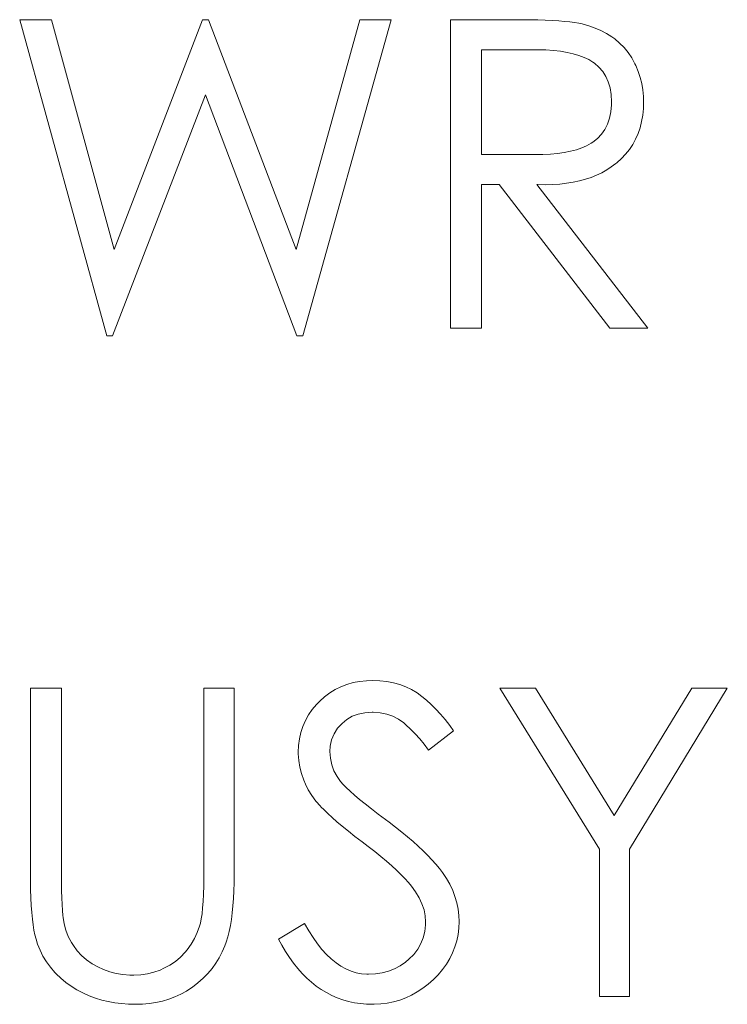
# Model space of a CAD drawing. Extents: x 0 to 576, y 0 to 389.
# Tile 28 of 33: x 202.89 to 205.54, y 265.57 to 269.25. Entities that reach past the tile are written whole.
import ezdxf

# ---------------------------------------------------------------- set-up
doc = ezdxf.new("R2010")
doc.units = 0
doc.header["$LTSCALE"] = 23.1
doc.header["$MEASUREMENT"] = 0
doc.layers.get('0').update_dxf_attribs({"linetype": 'CONTINUOUS'})

msp = doc.modelspace()

# ---------------------------------------------------------------- linework, layer by layer
at = {"lineweight": 5}
for p, q in [((203.0084, 269.2545), (202.8895, 269.2545)), ((202.8895, 269.2545), (203.2154, 268.0723)), ((203.2427, 268.3952), (203.0084, 269.2545)), ((203.5733, 269.2545), (203.2427, 268.3952)), ((203.5957, 269.2545), (203.5733, 269.2545)), ((203.923, 268.3952), (203.5957, 269.2545)), ((204.1622, 269.2545), (203.923, 268.3952)), ((203.9487, 268.0723), (204.2794, 269.2545)), ((204.2794, 269.2545), (204.1622, 269.2545)), ((204.5009, 269.2545), (204.5009, 268.1012)), ((204.7647, 269.2545), (204.5009, 269.2545)), ((204.7969, 269.2541), (204.7647, 269.2545)), ((204.8271, 269.2534), (204.7969, 269.2541)), ((204.8553, 269.2525), (204.8271, 269.2534)), ((204.8814, 269.2512), (204.8553, 269.2525)), ((204.9054, 269.2498), (204.8814, 269.2512)), ((204.9273, 269.248), (204.9054, 269.2498)), ((204.9474, 269.246), (204.9273, 269.248)), ((204.9651, 269.2436), (204.9474, 269.246)), ((204.9811, 269.2411), (204.9651, 269.2436)), ((204.9935, 269.2385), (204.9811, 269.2411)), ((205.0182, 269.2315), (204.9935, 269.2385)), ((205.0415, 269.2232), (205.0182, 269.2315)), ((205.0636, 269.2136), (205.0415, 269.2232)), ((205.0846, 269.2027), (205.0636, 269.2136)), ((205.1041, 269.1904), (205.0846, 269.2027)), ((205.1155, 269.1823), (205.1041, 269.1904)), ((205.1334, 269.1671), (205.1155, 269.1823)), ((205.1499, 269.1501), (205.1334, 269.1671)), ((204.6163, 268.7502), (204.6163, 269.1421)), ((204.6163, 269.1421), (204.828, 269.1421)), ((204.828, 269.1421), (204.8578, 269.1412)), ((204.8578, 269.1412), (204.8859, 269.1394)), ((204.8859, 269.1394), (204.9123, 269.1363)), ((204.9123, 269.1363), (204.9369, 269.1323)), ((204.9369, 269.1323), (204.9599, 269.1271)), ((204.9599, 269.1271), (204.9809, 269.1208)), ((204.9809, 269.1208), (205.0002, 269.1135)), ((205.1649, 269.1316), (205.1499, 269.1501)), ((205.1785, 269.1115), (205.1649, 269.1316)), ((205.0002, 269.1135), (205.0178, 269.105)), ((205.0178, 269.105), (205.0335, 269.0956)), ((205.0335, 269.0956), (205.0391, 269.0916)), ((205.0391, 269.0916), (205.056, 269.0772)), ((205.1906, 269.09), (205.1785, 269.1115)), ((205.194, 269.0828), (205.1906, 269.09)), ((205.056, 269.0772), (205.0703, 269.0607)), ((205.0703, 269.0607), (205.0818, 269.0422)), ((205.2032, 269.0612), (205.194, 269.0828)), ((205.2107, 269.0388), (205.2032, 269.0612)), ((205.0818, 269.0422), (205.0909, 269.0218)), ((205.0909, 269.0218), (205.0974, 268.9992)), ((205.2163, 269.0158), (205.2107, 269.0388)), ((205.2202, 268.9919), (205.2163, 269.0158)), ((203.2362, 268.0723), (203.5845, 268.9735)), ((203.5845, 268.9735), (203.9263, 268.0723)), ((205.0974, 268.9992), (205.1014, 268.9744)), ((205.1014, 268.9744), (205.1026, 268.9478)), ((205.2224, 268.9673), (205.2202, 268.9919)), ((205.1025, 268.936), (205.1001, 268.9098)), ((205.1026, 268.9478), (205.1025, 268.936)), ((205.2221, 268.9219), (205.223, 268.9478)), ((205.223, 268.9478), (205.2224, 268.9673)), ((205.1001, 268.9098), (205.0952, 268.8857)), ((205.2197, 268.897), (205.2221, 268.9219)), ((205.088, 268.8637), (205.078, 268.8438)), ((205.0952, 268.8857), (205.088, 268.8637)), ((205.2098, 268.8505), (205.2155, 268.8733)), ((205.2155, 268.8733), (205.2197, 268.897)), ((205.0657, 268.826), (205.0509, 268.8103)), ((205.078, 268.8438), (205.0657, 268.826)), ((205.1931, 268.8079), (205.2022, 268.8286)), ((205.2022, 268.8286), (205.2098, 268.8505)), ((205.0265, 268.7922), (205.0098, 268.783)), ((205.0335, 268.7967), (205.0265, 268.7922)), ((205.0509, 268.8103), (205.0335, 268.7967)), ((205.1823, 268.7882), (205.1931, 268.8079)), ((204.9013, 268.7542), (204.8743, 268.7517)), ((204.9264, 268.7576), (204.9013, 268.7542)), ((204.9498, 268.7623), (204.9264, 268.7576)), ((204.9717, 268.7681), (204.9498, 268.7623)), ((204.9916, 268.775), (204.9717, 268.7681)), ((205.0098, 268.783), (204.9916, 268.775)), ((205.1557, 268.7519), (205.1698, 268.7694)), ((205.1698, 268.7694), (205.1823, 268.7882)), ((204.8153, 268.7502), (204.6163, 268.7502)), ((204.8457, 268.7504), (204.8153, 268.7502)), ((204.8743, 268.7517), (204.8457, 268.7504)), ((205.1023, 268.7041), (205.1187, 268.7164)), ((205.1187, 268.7164), (205.1224, 268.7195)), ((205.1224, 268.7195), (205.1399, 268.7352)), ((205.1399, 268.7352), (205.1557, 268.7519)), ((205.0471, 268.6731), (205.0665, 268.6824)), ((205.0665, 268.6824), (205.0849, 268.6927)), ((205.0849, 268.6927), (205.1023, 268.7041)), ((204.9096, 268.6399), (204.9351, 268.6428)), ((204.9351, 268.6428), (204.9595, 268.6467)), ((204.9595, 268.6467), (204.9829, 268.6518)), ((204.9829, 268.6518), (205.0053, 268.6578)), ((205.0053, 268.6578), (205.0267, 268.6648)), ((205.0267, 268.6648), (205.0471, 268.6731)), ((204.6163, 268.1012), (204.6163, 268.6377)), ((204.6163, 268.6377), (204.6822, 268.6377)), ((204.6822, 268.6377), (205.0961, 268.1012)), ((204.8233, 268.6377), (204.8273, 268.6377)), ((205.2391, 268.1012), (204.8233, 268.6377)), ((204.8273, 268.6377), (204.8559, 268.6373)), ((204.8559, 268.6373), (204.8832, 268.638)), ((204.8832, 268.638), (204.9096, 268.6399)), ((204.5009, 268.1012), (204.6163, 268.1012)), ((205.0961, 268.1012), (205.2391, 268.1012)), ((203.2154, 268.0723), (203.2362, 268.0723)), ((203.9263, 268.0723), (203.9487, 268.0723)), ((204.113, 266.7686), (204.0906, 266.7601)), ((204.1365, 266.7753), (204.113, 266.7686)), ((204.1609, 266.78), (204.1365, 266.7753)), ((204.1865, 266.7827), (204.1609, 266.78)), ((204.2104, 266.7834), (204.1865, 266.7827)), ((204.2371, 266.7825), (204.2104, 266.7834)), ((204.2627, 266.7796), (204.2371, 266.7825)), ((204.2872, 266.7749), (204.2627, 266.7796)), ((204.3109, 266.7683), (204.2872, 266.7749)), ((204.3334, 266.7597), (204.3109, 266.7683)), ((202.9298, 266.7546), (202.9298, 266.059)), ((203.0455, 266.7546), (202.9298, 266.7546)), ((203.0455, 266.0268), (203.0455, 266.7546)), ((203.5783, 266.7546), (203.5783, 266.059)), ((203.6922, 266.7546), (203.5783, 266.7546)), ((203.6922, 266.059), (203.6922, 266.7546)), ((204.0489, 266.7372), (204.0298, 266.7228)), ((204.0692, 266.7497), (204.0489, 266.7372)), ((204.0906, 266.7601), (204.0692, 266.7497)), ((204.3552, 266.7493), (204.3334, 266.7597)), ((204.3759, 266.737), (204.3552, 266.7493)), ((204.3937, 266.7239), (204.3759, 266.737)), ((204.8186, 266.7546), (204.6856, 266.7546)), ((204.6856, 266.7546), (205.0578, 266.1522)), ((205.1124, 266.279), (204.8186, 266.7546)), ((205.4028, 266.7546), (205.1124, 266.279)), ((205.1702, 266.1522), (205.5361, 266.7546)), ((205.5361, 266.7546), (205.4028, 266.7546)), ((203.9996, 266.6941), (203.9835, 266.6748)), ((204.0116, 266.7065), (203.9996, 266.6941)), ((204.0298, 266.7228), (204.0116, 266.7065)), ((204.4115, 266.7095), (204.3937, 266.7239)), ((204.4289, 266.6936), (204.4115, 266.7095)), ((204.4464, 266.6761), (204.4289, 266.6936)), ((203.9697, 266.6547), (203.9579, 266.6337)), ((203.9835, 266.6748), (203.9697, 266.6547)), ((204.1336, 266.6496), (204.156, 266.6579)), ((204.156, 266.6579), (204.1806, 266.6629)), ((204.1806, 266.6629), (204.2072, 266.6646)), ((204.2072, 266.6646), (204.2119, 266.6646)), ((204.2119, 266.6646), (204.2381, 266.6625)), ((204.2381, 266.6625), (204.2627, 266.6576)), ((204.2627, 266.6576), (204.2855, 266.6494)), ((204.4636, 266.6574), (204.4464, 266.6761)), ((204.4809, 266.6371), (204.4636, 266.6574)), ((203.9579, 266.6337), (203.9483, 266.6119)), ((204.0781, 266.6045), (204.095, 266.6229)), ((204.095, 266.6229), (204.1132, 266.6378)), ((204.1132, 266.6378), (204.1336, 266.6496)), ((204.2855, 266.6494), (204.3065, 266.6384)), ((204.3065, 266.6384), (204.326, 266.6244)), ((204.326, 266.6244), (204.3342, 266.6174)), ((204.3342, 266.6174), (204.3516, 266.6015)), ((204.4977, 266.6153), (204.4809, 266.6371)), ((203.9409, 266.5889), (203.9356, 266.5653)), ((203.9483, 266.6119), (203.9409, 266.5889)), ((204.0561, 266.562), (204.0652, 266.5842)), ((204.0652, 266.5842), (204.0781, 266.6045)), ((204.3516, 266.6015), (204.3689, 266.584)), ((204.3689, 266.584), (204.3857, 266.5651)), ((204.4191, 266.5232), (204.5121, 266.5956)), ((204.5121, 266.5956), (204.4977, 266.6153)), ((203.9356, 266.5653), (203.9323, 266.5408)), ((204.0512, 266.5381), (204.0561, 266.562)), ((204.3857, 266.5651), (204.4026, 266.545)), ((204.4026, 266.545), (204.4191, 266.5232)), ((203.9323, 266.5408), (203.9312, 266.5152)), ((203.9312, 266.5152), (203.9314, 266.5086)), ((203.9314, 266.5086), (203.9331, 266.4839)), ((204.05, 266.5184), (204.0512, 266.5381)), ((204.0516, 266.4925), (204.05, 266.5184)), ((203.9331, 266.4839), (203.9371, 266.4593)), ((204.0567, 266.4682), (204.0516, 266.4925)), ((203.9371, 266.4593), (203.9435, 266.435)), ((203.9435, 266.435), (203.9521, 266.4108)), ((204.0648, 266.4455), (204.0567, 266.4682)), ((204.0764, 266.4242), (204.0648, 266.4455)), ((203.9521, 266.4108), (203.9581, 266.3958)), ((203.9581, 266.3958), (203.9689, 266.374)), ((204.09, 266.406), (204.0764, 266.4242)), ((204.0995, 266.395), (204.09, 266.406)), ((203.9689, 266.374), (203.982, 266.3528)), ((204.1111, 266.3829), (204.0995, 266.395)), ((204.1253, 266.3696), (204.1111, 266.3829)), ((204.1416, 266.3549), (204.1253, 266.3696)), ((203.982, 266.3528), (203.9972, 266.3325)), ((203.9972, 266.3325), (204.0146, 266.3128)), ((204.1604, 266.3389), (204.1416, 266.3549)), ((204.1814, 266.3219), (204.1604, 266.3389)), ((204.2049, 266.3033), (204.1814, 266.3219)), ((204.0146, 266.3128), (204.0161, 266.3113)), ((204.0161, 266.3113), (204.0277, 266.2991)), ((204.0277, 266.2991), (204.0415, 266.2857)), ((204.0415, 266.2857), (204.0576, 266.2709)), ((204.2307, 266.2836), (204.2049, 266.3033)), ((204.0576, 266.2709), (204.0758, 266.2552)), ((204.0758, 266.2552), (204.0961, 266.2381)), ((204.2714, 266.2535), (204.2307, 266.2836)), ((204.2955, 266.2349), (204.2714, 266.2535)), ((204.0961, 266.2381), (204.1187, 266.2197)), ((204.1187, 266.2197), (204.1435, 266.2002)), ((204.3184, 266.2167), (204.2955, 266.2349)), ((204.3402, 266.1989), (204.3184, 266.2167)), ((204.1435, 266.2002), (204.1704, 266.1795)), ((204.1704, 266.1795), (204.1928, 266.1627)), ((204.3609, 266.1811), (204.3402, 266.1989)), ((204.3802, 266.1636), (204.3609, 266.1811)), ((204.1928, 266.1627), (204.2172, 266.1435)), ((204.2172, 266.1435), (204.2402, 266.1251)), ((204.3984, 266.1464), (204.3802, 266.1636)), ((204.4155, 266.1295), (204.3984, 266.1464)), ((205.0578, 266.1522), (205.0578, 265.6012)), ((205.1702, 265.6012), (205.1702, 266.1522)), ((204.2402, 266.1251), (204.2614, 266.1075)), ((204.2614, 266.1075), (204.2809, 266.0903)), ((204.4312, 266.1126), (204.4155, 266.1295)), ((204.4458, 266.0961), (204.4312, 266.1126)), ((204.2809, 266.0903), (204.2991, 266.0738)), ((204.2991, 266.0738), (204.3154, 266.0578)), ((204.4593, 266.08), (204.4458, 266.0961)), ((204.4705, 266.0654), (204.4593, 266.08)), ((204.4852, 266.0434), (204.4705, 266.0654)), ((202.9298, 266.059), (202.9304, 266.0017)), ((203.5781, 266.0487), (203.5777, 266.0154)), ((203.5783, 266.059), (203.5781, 266.0487)), ((203.6909, 265.997), (203.6918, 266.0273)), ((203.6918, 266.0273), (203.6922, 266.059)), ((204.3154, 266.0578), (204.3302, 266.0427)), ((204.3302, 266.0427), (204.3435, 266.0281)), ((204.3435, 266.0281), (204.3548, 266.0141)), ((204.4981, 266.0211), (204.4852, 266.0434)), ((202.9304, 266.0017), (202.9314, 265.9708)), ((203.046, 265.9972), (203.0455, 266.0268)), ((203.0468, 265.9701), (203.046, 265.9972)), ((203.5777, 266.0154), (203.5769, 265.9849)), ((203.6893, 265.9682), (203.6909, 265.997)), ((204.3548, 266.0141), (204.3698, 265.9936)), ((204.3698, 265.9936), (204.3835, 265.9708)), ((204.5089, 265.9983), (204.4981, 266.0211)), ((204.5176, 265.9754), (204.5089, 265.9983)), ((202.9314, 265.9708), (202.9329, 265.942)), ((203.0479, 265.9456), (203.0468, 265.9701)), ((203.5756, 265.9574), (203.5737, 265.9326)), ((203.5769, 265.9849), (203.5756, 265.9574)), ((203.6873, 265.9407), (203.6893, 265.9682)), ((204.3835, 265.9708), (204.3941, 265.9483)), ((204.5245, 265.9521), (204.5176, 265.9754)), ((202.9329, 265.942), (202.9348, 265.9155)), ((203.0493, 265.9237), (203.0479, 265.9456)), ((203.051, 265.9043), (203.0493, 265.9237)), ((203.5737, 265.9326), (203.5714, 265.9108)), ((203.6846, 265.9146), (203.6873, 265.9407)), ((204.3941, 265.9483), (204.4018, 265.9257)), ((204.4018, 265.9257), (204.4064, 265.9032)), ((204.5294, 265.9284), (204.5245, 265.9521)), ((204.5322, 265.9045), (204.5294, 265.9284)), ((202.9348, 265.9155), (202.937, 265.8912)), ((202.937, 265.8912), (202.9397, 265.8693)), ((203.0517, 265.8967), (203.051, 265.9043)), ((203.0553, 265.8729), (203.0517, 265.8967)), ((203.5686, 265.892), (203.5654, 265.8759)), ((203.5714, 265.9108), (203.5686, 265.892)), ((203.6774, 265.8666), (203.6812, 265.8899)), ((203.6812, 265.8899), (203.6846, 265.9146)), ((204.4064, 265.9032), (204.4079, 265.8808)), ((204.4079, 265.8808), (204.4075, 265.8694)), ((204.5321, 265.8575), (204.533, 265.8823)), ((204.533, 265.8823), (204.5322, 265.9045)), ((202.9397, 265.8693), (202.9429, 265.8495)), ((202.9429, 265.8495), (202.9465, 265.8319)), ((203.0618, 265.8492), (203.0553, 265.8729)), ((203.0711, 265.826), (203.0618, 265.8492)), ((203.5622, 265.8647), (203.5536, 265.841)), ((203.5654, 265.8759), (203.5622, 265.8647)), ((203.6677, 265.8243), (203.6729, 265.8448)), ((203.6729, 265.8448), (203.6774, 265.8666)), ((203.9553, 265.8744), (203.8575, 265.8166)), ((203.971, 265.8469), (203.9553, 265.8744)), ((203.9869, 265.8217), (203.971, 265.8469)), ((204.4047, 265.8448), (204.3988, 265.8213)), ((204.4075, 265.8694), (204.4047, 265.8448)), ((204.5292, 265.8332), (204.5321, 265.8575)), ((202.9465, 265.8319), (202.9507, 265.8166)), ((202.9507, 265.8166), (202.9566, 265.7978)), ((203.0832, 265.8035), (203.0711, 265.826)), ((203.543, 265.8185), (203.5303, 265.797)), ((203.5536, 265.841), (203.543, 265.8185)), ((203.6619, 265.8052), (203.6677, 265.8243)), ((203.8575, 265.8166), (203.8696, 265.794)), ((204.0032, 265.7986), (203.9869, 265.8217)), ((204.3988, 265.8213), (204.3901, 265.7993)), ((204.5175, 265.787), (204.5243, 265.8097)), ((204.5243, 265.8097), (204.5292, 265.8332)), ((202.9566, 265.7978), (202.9657, 265.7749)), ((202.9657, 265.7749), (202.9767, 265.7529)), ((203.0904, 265.7925), (203.0832, 265.8035)), ((203.1044, 265.7726), (203.0904, 265.7925)), ((203.1207, 265.7546), (203.1044, 265.7726)), ((203.5155, 265.7764), (203.508, 265.7671)), ((203.5303, 265.797), (203.5155, 265.7764)), ((203.6473, 265.7682), (203.6567, 265.7908)), ((203.6567, 265.7908), (203.6619, 265.8052)), ((203.8696, 265.794), (203.8838, 265.7699)), ((203.8838, 265.7699), (203.8986, 265.7474)), ((204.0201, 265.7775), (204.0032, 265.7986)), ((204.0372, 265.7587), (204.0201, 265.7775)), ((204.3781, 265.7785), (204.3632, 265.7591)), ((204.3901, 265.7993), (204.3781, 265.7785)), ((204.5087, 265.7648), (204.5175, 265.787)), ((202.9767, 265.7529), (202.9897, 265.7315)), ((203.1393, 265.7383), (203.1207, 265.7546)), ((203.1601, 265.7241), (203.1393, 265.7383)), ((203.4717, 265.733), (203.4511, 265.7191)), ((203.4907, 265.7491), (203.4717, 265.733)), ((203.508, 265.7671), (203.4907, 265.7491)), ((203.6234, 265.726), (203.6361, 265.7466)), ((203.6361, 265.7466), (203.6473, 265.7682)), ((203.8986, 265.7474), (203.914, 265.7261)), ((204.0548, 265.7419), (204.0372, 265.7587)), ((204.0726, 265.7275), (204.0548, 265.7419)), ((204.3454, 265.7409), (204.3325, 265.7301)), ((204.3632, 265.7591), (204.3454, 265.7409)), ((204.4852, 265.7225), (204.4979, 265.7434)), ((204.4979, 265.7434), (204.5087, 265.7648)), ((202.9897, 265.7315), (203.0045, 265.711)), ((203.0045, 265.711), (203.0214, 265.6913)), ((203.1817, 265.7121), (203.1601, 265.7241)), ((203.2035, 265.7021), (203.1817, 265.7121)), ((203.2265, 265.6941), (203.2035, 265.7021)), ((203.4145, 265.7006), (203.3914, 265.6922)), ((203.4289, 265.7072), (203.4145, 265.7006)), ((203.4511, 265.7191), (203.4289, 265.7072)), ((203.5931, 265.6875), (203.6092, 265.7062)), ((203.6092, 265.7062), (203.6234, 265.726)), ((203.914, 265.7261), (203.9297, 265.7064)), ((203.9297, 265.7064), (203.9462, 265.6879)), ((204.091, 265.715), (204.0726, 265.7275)), ((204.1096, 265.7047), (204.091, 265.715)), ((204.1287, 265.6966), (204.1096, 265.7047)), ((204.148, 265.6905), (204.1287, 265.6966)), ((204.2686, 265.6962), (204.2451, 265.6898)), ((204.291, 265.7049), (204.2686, 265.6962)), ((204.3122, 265.7163), (204.291, 265.7049)), ((204.3325, 265.7301), (204.3122, 265.7163)), ((204.4541, 265.6831), (204.4706, 265.7025)), ((204.4706, 265.7025), (204.4852, 265.7225)), ((203.0214, 265.6913), (203.0254, 265.6869)), ((203.0254, 265.6869), (203.0428, 265.6699)), ((203.0428, 265.6699), (203.0616, 265.6541)), ((203.2504, 265.688), (203.2265, 265.6941)), ((203.2752, 265.6841), (203.2504, 265.688)), ((203.3012, 265.6818), (203.2752, 265.6841)), ((203.3165, 265.6816), (203.3012, 265.6818)), ((203.3425, 265.6827), (203.3165, 265.6816)), ((203.3673, 265.6863), (203.3425, 265.6827)), ((203.3914, 265.6922), (203.3673, 265.6863)), ((203.5563, 265.6526), (203.5756, 265.6697)), ((203.5756, 265.6697), (203.5931, 265.6875)), ((203.9462, 265.6879), (203.9632, 265.6708)), ((203.9632, 265.6708), (203.9807, 265.6551)), ((204.1679, 265.6865), (204.148, 265.6905)), ((204.188, 265.6848), (204.1679, 265.6865)), ((204.1945, 265.6848), (204.188, 265.6848)), ((204.2203, 265.686), (204.1945, 265.6848)), ((204.2451, 265.6898), (204.2203, 265.686)), ((204.4172, 265.6481), (204.4367, 265.6655)), ((204.4367, 265.6655), (204.4541, 265.6831)), ((203.0616, 265.6541), (203.0815, 265.6397)), ((203.0815, 265.6397), (203.1029, 265.6266)), ((203.1029, 265.6266), (203.1256, 265.6149)), ((203.5129, 265.6217), (203.5332, 265.635)), ((203.5332, 265.635), (203.5356, 265.6367)), ((203.5356, 265.6367), (203.5563, 265.6526)), ((203.9807, 265.6551), (203.9989, 265.6407)), ((203.9989, 265.6407), (204.0174, 265.6278)), ((204.0174, 265.6278), (204.0368, 265.616)), ((204.3764, 265.6187), (204.3971, 265.6325)), ((204.3971, 265.6325), (204.4172, 265.6481)), ((203.1256, 265.6149), (203.1497, 265.6045)), ((203.1497, 265.6045), (203.1734, 265.5956)), ((203.1734, 265.5956), (203.1965, 265.5884)), ((203.1965, 265.5884), (203.2202, 265.5827)), ((203.4234, 265.5846), (203.4469, 265.5916)), ((203.4469, 265.5916), (203.4697, 265.6001)), ((203.4697, 265.6001), (203.4917, 265.6101)), ((203.4917, 265.6101), (203.5129, 265.6217)), ((204.0368, 265.616), (204.0565, 265.6058)), ((204.0565, 265.6058), (204.0768, 265.5969)), ((204.0768, 265.5969), (204.0976, 265.5895)), ((204.0976, 265.5895), (204.119, 265.5832)), ((204.2877, 265.5815), (204.3109, 265.588)), ((204.3109, 265.588), (204.3332, 265.5965)), ((204.3332, 265.5965), (204.3552, 265.6067)), ((204.3552, 265.6067), (204.3764, 265.6187)), ((205.0578, 265.6012), (205.1702, 265.6012)), ((203.2202, 265.5827), (203.2449, 265.5781)), ((203.2449, 265.5781), (203.2701, 265.5749)), ((203.2701, 265.5749), (203.2962, 265.573)), ((203.2962, 265.573), (203.323, 265.5724)), ((203.323, 265.5724), (203.3485, 265.573)), ((203.3485, 265.573), (203.3743, 265.5753)), ((203.3743, 265.5753), (203.3993, 265.5793)), ((203.3993, 265.5793), (203.4234, 265.5846)), ((204.119, 265.5832), (204.1412, 265.5785)), ((204.1412, 265.5785), (204.1638, 265.5751)), ((204.1638, 265.5751), (204.1869, 265.573)), ((204.1869, 265.573), (204.2104, 265.5724)), ((204.2104, 265.5724), (204.2151, 265.5724)), ((204.2151, 265.5724), (204.24, 265.5736)), ((204.24, 265.5736), (204.2642, 265.5766)), ((204.2642, 265.5766), (204.2877, 265.5815))]:
    msp.add_line(p, q, dxfattribs=at)

doc.saveas('drawing.dxf')
